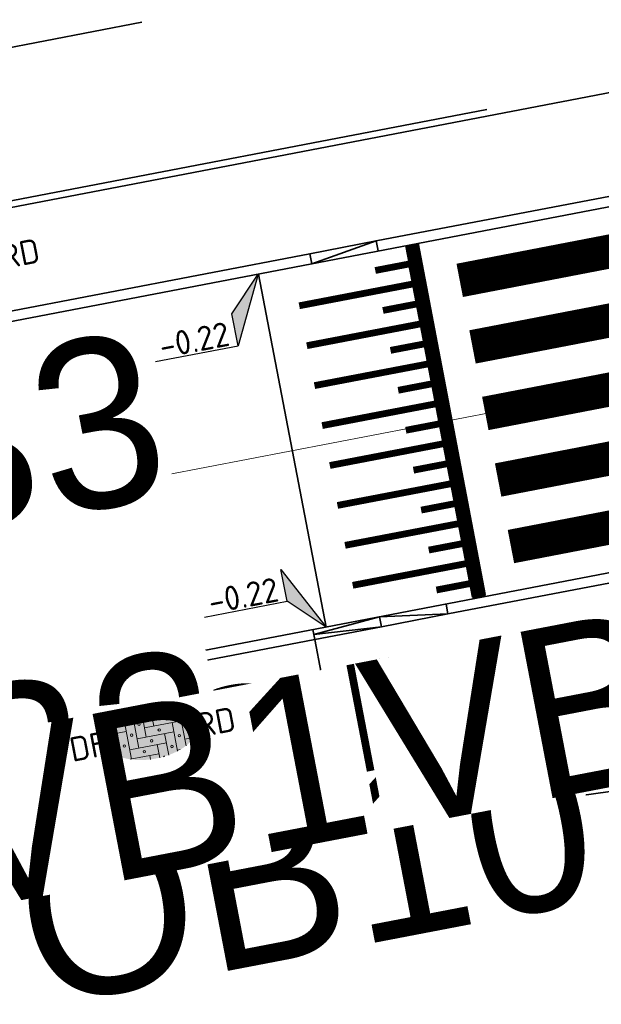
# Model space of a CAD drawing. Header units: metres. Extents: x 0 to 269924, y 0 to 933292.
# Tile 209 of 247: x 135333 to 135341, y 466718 to 466732. Entities that reach past the tile are written whole.
import ezdxf
from ezdxf import colors
from ezdxf.entities.mleader import LeaderData, LeaderLine
from ezdxf.enums import TextEntityAlignment as Align
from ezdxf.math import Vec2, Vec3

# ---------------------------------------------------------------- set-up
doc = ezdxf.new("R2018")
doc.units = ezdxf.units.M
for name, pattern in [('VH-OPSLUITBAND_100X200', [16, 8, -2, 4, -2]), ('VH-OPSLUITBAND_150X250', [24, 16, -2, 4, -2]), ('VH-TROTTOIRBAND_130-150', [15, 5, -2, 2, -2, 2, -2]), ('XX-HIDDEN', [4, 2, -2]), ('XX-PROJECTGRENS', [18, 12, -3, 0, -3])]:
    doc.linetypes.add(name, pattern=pattern)
doc.layers.add('MTD-nw-markering vop', color=7, linetype='Continuous')
doc.layers.add('N-WE-GR-GRAS-S', color=7, linetype='Continuous', lineweight=18, true_color=0x00a500)
for name, color, linetype, lineweight in [('N-WE-KG-GRENS_PROJECT-G', 7, 'XX-PROJECTGRENS', 35), ('N-WE-VH-DREMPEL-G', 30, 'Continuous', 35), ('N-WE-VH-KANTOPSLUITING-T18', 10, 'Continuous', 18), ('N-WE-VH-KANTOPSLUITING_OPSLUITBAND_100X200-G', 150, 'VH-OPSLUITBAND_100X200', 35), ('N-WE-VH-KANTOPSLUITING_OPSLUITBAND_150X250-G', 150, 'VH-OPSLUITBAND_150X250', 35), ('N-WE-VH-KANTOPSLUITING_TROTTOIRBAND_130 150-G', 210, 'VH-TROTTOIRBAND_130-150', 35), ('N-WE-VH-KANTOPSLUITING_VERLOOPBAND-T18', 10, 'Continuous', 18), ('N-WE-VH-KANTOPSLUITING_VOORKANTBAND-G', 50, 'Continuous', 35), ('N-WE-VH-MATERIAALGRENS-G', 7, 'XX-HIDDEN', 35), ('N-WE-VH-VERHARDING-T18', 10, 'Continuous', 18), ('N-WE-VH-VERHARDING_STRAATBAKSTEEN-S', 7, 'Continuous', 18), ('N-WE-VW-MARKERING_DWARS-G', 7, 'Continuous', 35), ('T10_Doorgang', 8, 'DOORGANG', 25), ('X-XX-AL-HOOGTELABEL-S', 7, 'Continuous', 25)]:
    doc.layers.add(name, color=color, linetype=linetype, lineweight=lineweight)
doc.layers.add('X-XX-AL-HULPLIJN-G', color=30, linetype='Continuous', lineweight=18, plot=False)
doc.styles.add('NLCS-ISO', font='NLCS-ISO.ttf')
doc.styles.add('NLCS-ISO-M200-T18', font='NLCS-ISO.ttf', dxfattribs={"height": 0.36})
doc.styles.get("Standard").update_dxf_attribs({"font": 'romand.shx'})
doc.linetypes.add('DOORGANG', pattern='A,2,-2,[15,fgm.shx,S=1,R=0,X=0,Y=0],-4', length=8)

# ---------------------------------------------------------------- blocks, each defined once
blk = doc.blocks.new('*U233')
for p, q in [((-2.372, -2.597), (0, 0)), ((0, 0), (-2.288, -4.996)), ((-2.288, -4.996), (-2.372, -2.597)), ((-8.488, -5.212), (-2.288, -4.996))]:
    blk.add_line(p, q)
blk.add_solid([(-2.372, -2.597), (0, 0), (-2.288, -4.996)])
at = {"style": 'NLCS-ISO'}
blk.add_attdef('...', text='', height=1.8, rotation=1.99624, dxfattribs=at).set_placement((-5.373, -5.523), align=Align.BOTTOM_CENTER)
blk = doc.blocks.new('*U239')
for p, q in [((-2.51, 2.357), (-2.559, 4.757)), ((-2.559, 4.757), (0, 0)), ((-8.712, 2.229), (-2.51, 2.357)), ((0, 0), (-2.51, 2.357))]:
    blk.add_line(p, q)
blk.add_solid([(-2.559, 4.757), (0, 0), (-2.51, 2.357)])
at = {"style": 'NLCS-ISO'}
blk.add_attdef('...', text='', height=1.8, rotation=1.17977, dxfattribs=at).set_placement((-5.602, 1.873), align=Align.BOTTOM_CENTER)
blk = doc.blocks.new('*U205')
at = {"lineweight": 30, "flags": 106}
blk.add_attdef('OB', text='', height=0.36, dxfattribs=at).set_placement((0, 0.1), align=Align.BOTTOM_CENTER)
blk = doc.blocks.new('*U534')
at = {"lineweight": 30, "flags": 106}
blk.add_attdef('OB', text='', height=0.36, dxfattribs=at).set_placement((0, 0.1), align=Align.BOTTOM_CENTER)
blk = doc.blocks.new('SVH-SBS_DIKFORMAAT_ELLEBOOG_KL-SO')
h = blk.add_hatch(color=254)
edge = h.paths.add_edge_path()
edge.add_ellipse((1.092, 0.124), major_axis=(3.395, 0), ratio=0.533267, start_angle=0, end_angle=360)
for p, q in [((0, 1.839), (0, -0.69)), ((0.69, 1.922), (0.69, 0)), ((1.38, 1.928), (1.38, 0.69)), ((2.07, 1.858), (2.07, 1.38)), ((-1.354, 1.38), (0, 1.38)), ((-0.69, 1.38), (-0.69, -1.38)), ((1.38, 1.38), (3.537, 1.38)), ((3.45, 1.38), (3.45, -1.178)), ((4.14, 0.921), (4.14, -0.672)), ((-2.295, 0), (-1.38, 0)), ((-2.133, 0.69), (-0.69, 0.69)), ((-1.38, 0.69), (-1.38, -1.117)), ((0, 0), (2.76, 0)), ((0.69, 0.69), (3.45, 0.69)), ((2.76, 0.69), (2.76, -1.452)), ((4.14, 0), (4.478, 0)), ((-2.07, 0), (-2.07, -0.535)), ((-0.69, -0.69), (2.07, -0.69)), ((1.38, -0.69), (1.38, -1.679)), ((2.07, 0), (2.07, -1.609)), ((3.45, -0.69), (4.124, -0.69)), ((-0.797, -1.38), (1.38, -1.38)), ((0.69, -1.38), (0.69, -1.673)), ((2.76, -1.38), (2.98, -1.38))]:
    blk.add_line(p, q)
for centre in [(1.035, 1.725), (0.345, 1.035), (2.415, 1.035), (-0.345, 0.345), (1.725, 0.345), (3.795, 0.345), (-1.035, -0.345), (1.035, -0.345), (3.105, -0.345), (0.345, -1.035), (2.415, -1.035)]:
    blk.add_circle(centre, 0.0881)
for centre, start, end in [((-1.725, 1.035), 158.91241, 101.19023), ((1.725, -1.725), 59.09113, 132.34328)]:
    blk.add_arc(centre, 0.0881, start, end)
at = {"style": 'NLCS-ISO'}
blk.add_attdef('FORMAAT', text='', height=1.8, dxfattribs=at).set_placement((-2.303, 0.124), align=Align.MIDDLE_RIGHT)
blk.add_attdef('KLEUR', text='', height=1.8, dxfattribs=at).set_placement((4.487, 0.124), align=Align.MIDDLE_LEFT)
at = {"style": 'NLCS-ISO', "flags": 1}
blk.add_attdef('FUNCTIE', text='', height=1.8, dxfattribs=at).set_placement((0.116, -3.585), align=Align.MIDDLE_CENTER)
blk = doc.blocks.new('*U141')
at = {"lineweight": 30, "flags": 106}
blk.add_attdef('OB', text='', height=0.36, dxfattribs=at).set_placement((0, 0.1), align=Align.BOTTOM_CENTER)
blk = doc.blocks.new('SVH-SBS_DIKFORMAAT_HALFST_KL-SO')
h = blk.add_hatch(color=254)
edge = h.paths.add_edge_path()
edge.add_ellipse((0.057, -0.028), major_axis=(3.395, 0), ratio=0.533267, start_angle=0, end_angle=360)
for p, q in [((-1.725, -1.569), (-1.725, 1.513)), ((-1.035, -1.742), (-1.035, 1.686)), ((-0.345, -1.825), (-0.345, 1.77)), ((0.345, -1.832), (0.345, 1.776)), ((1.035, -1.761), (1.035, 1.706)), ((1.725, -1.604), (1.725, 1.549)), ((-2.653, 1.063), (-2.415, 1.063)), ((-2.415, -1.269), (-2.415, 1.213)), ((-1.725, 1.063), (-1.035, 1.063)), ((-0.345, 1.063), (0.345, 1.063)), ((1.035, 1.063), (1.725, 1.063)), ((2.415, -1.33), (2.415, 1.274)), ((2.415, 1.063), (2.766, 1.063)), ((3.105, -0.825), (3.105, 0.769)), ((-3.337, 0.028), (-3.105, 0.028)), ((-3.105, -0.687), (-3.105, 0.632)), ((-2.415, 0.028), (-1.725, 0.028)), ((-1.035, 0.028), (-0.345, 0.028)), ((0.345, 0.028), (1.035, 0.028)), ((1.725, 0.028), (2.415, 0.028)), ((3.105, 0.028), (3.45, 0.028)), ((-2.799, -1.007), (-2.415, -1.007)), ((-1.725, -1.007), (-1.035, -1.007)), ((-0.345, -1.007), (0.345, -1.007)), ((1.035, -1.007), (1.725, -1.007)), ((2.415, -1.007), (2.912, -1.007))]:
    blk.add_line(p, q)
for centre in [(-2.07, 1.035), (-0.69, 1.035), (0.69, 1.035), (2.07, 1.035), (-2.76, 0), (-1.38, 0), (0, 0), (1.38, 0), (2.76, 0), (-2.07, -1.091), (-0.69, -1.091), (0.69, -1.035), (2.07, -1.035)]:
    blk.add_circle(centre, 0.0881)
blk.add_ellipse((0.057, -0.028), major_axis=(3.395, 0), ratio=0.533267)
at = {"style": 'NLCS-ISO'}
blk.add_attdef('FORMAAT', text='', height=1.8, dxfattribs=at).set_placement((-3.338, -0.028), align=Align.MIDDLE_RIGHT)
blk.add_attdef('KLEUR', text='', height=1.8, dxfattribs=at).set_placement((3.452, -0.028), align=Align.MIDDLE_LEFT)
at = {"style": 'NLCS-ISO', "flags": 1}
blk.add_attdef('FUNCTIE', text='', height=1.8, dxfattribs=at).set_placement((0.116, -3.585), align=Align.MIDDLE_CENTER)
blk = doc.blocks.new('SGR-GRAS_01-SO')
at = {"ltscale": 0.1}
for p, q in [((-0.562, 0.919), (-0.509, 0.972)), ((-0.212, 0.998), (-0.269, 1.031)), ((0.073, 0.993), (0.138, 1.031)), ((-1.448, 0.644), (-1.521, 0.664)), ((-1.469, 0.576), (-1.482, 0.65)), ((-1.427, 0.476), (-1.354, 0.496)), ((-1.302, 0.761), (-1.324, 0.774)), ((-1.284, 0.684), (-1.278, 0.759)), ((-1.154, 0.647), (-1.207, 0.7)), ((-0.939, 0.84), (-1.004, 0.878)), ((-0.968, 0.512), (-0.915, 0.565)), ((-0.893, 0.496), (-0.965, 0.515)), ((-0.892, 0.812), (-0.817, 0.812)), ((-0.873, 0.655), (-0.886, 0.729)), ((-0.871, 0.625), (-0.799, 0.644)), ((-0.804, 0.474), (-0.869, 0.511)), ((-0.73, 0.647), (-0.783, 0.7)), ((-0.689, 0.607), (-0.682, 0.682)), ((-0.576, 0.919), (-0.64, 0.957)), ((-0.441, 0.553), (-0.506, 0.59)), ((-0.427, 0.785), (-0.499, 0.804)), ((-0.425, 0.706), (-0.36, 0.743)), ((-0.305, 0.647), (-0.358, 0.7)), ((-0.317, 0.812), (-0.242, 0.812)), ((-0.316, 0.774), (-0.244, 0.793)), ((-0.278, 0.735), (-0.291, 0.809)), ((-0.078, 0.632), (-0.143, 0.669)), ((-0.093, 0.53), (-0.087, 0.604)), ((-0.002, 0.47), (0.071, 0.489)), ((0.128, 0.636), (0.056, 0.656)), ((0.119, 0.647), (0.066, 0.7)), ((0.286, 0.711), (0.221, 0.748)), ((0.239, 0.923), (0.312, 0.942)), ((0.258, 0.812), (0.333, 0.812)), ((0.317, 0.814), (0.304, 0.888)), ((0.322, 0.565), (0.375, 0.618)), ((0.429, 0.477), (0.494, 0.514)), ((0.543, 0.647), (0.49, 0.7)), ((0.502, 0.452), (0.509, 0.527)), ((0.594, 0.925), (0.522, 0.945)), ((0.554, 0.619), (0.626, 0.638)), ((0.649, 0.79), (0.584, 0.827)), ((0.684, 0.487), (0.611, 0.507)), ((0.833, 0.812), (0.908, 0.812)), ((0.912, 0.894), (0.907, 0.925)), ((0.967, 0.647), (0.914, 0.7)), ((0.927, 0.764), (0.992, 0.802)), ((1.012, 0.869), (0.947, 0.906)), ((1.15, 0.777), (1.077, 0.796)), ((1.147, 0.502), (1.082, 0.54)), ((1.109, 0.767), (1.182, 0.787)), ((1.392, 0.647), (1.339, 0.7)), ((1.51, 0.581), (1.445, 0.619)), ((-1.964, -0.07), (-1.977, 0.004)), ((-1.93, 0.188), (-1.925, 0.244)), ((-1.893, 0.237), (-1.921, 0.253)), ((-1.668, 0.023), (-1.595, 0.043)), ((-1.596, 0.241), (-1.649, 0.294)), ((-1.53, 0.316), (-1.595, 0.353)), ((-1.517, 0.187), (-1.442, 0.187)), ((-1.358, 0.206), (-1.431, 0.226)), ((-1.421, 0.131), (-1.356, 0.168)), ((-1.369, 0.009), (-1.382, 0.083)), ((-1.375, 0.106), (-1.322, 0.159)), ((-1.334, 0.111), (-1.328, 0.186)), ((-1.167, 0.395), (-1.232, 0.432)), ((-1.172, 0.241), (-1.225, 0.294)), ((-1.112, 0.172), (-1.04, 0.192)), ((-1.032, 0.028), (-1.097, 0.066)), ((-0.942, 0.187), (-0.867, 0.187)), ((-0.923, 0.418), (-0.858, 0.456)), ((-0.803, 0.057), (-0.875, 0.077)), ((-0.747, 0.241), (-0.8, 0.294)), ((-0.773, 0.089), (-0.786, 0.163)), ((-0.739, 0.034), (-0.732, 0.109)), ((-0.669, 0.107), (-0.734, 0.145)), ((-0.557, 0.321), (-0.485, 0.34)), ((-0.337, 0.347), (-0.41, 0.366)), ((-0.323, 0.241), (-0.376, 0.294)), ((-0.306, 0.186), (-0.371, 0.224)), ((-0.367, 0.187), (-0.292, 0.187)), ((-0.243, 0.017), (-0.17, 0.036)), ((-0.178, 0.169), (-0.191, 0.242)), ((-0.143, -0.043), (-0.137, 0.032)), ((-0.085, 0.159), (-0.032, 0.212)), ((-0.069, 0.189), (-0.004, 0.227)), ((0.057, 0.265), (-0.008, 0.303)), ((0.101, 0.241), (0.048, 0.294)), ((0.218, 0.198), (0.146, 0.217)), ((0.208, 0.187), (0.283, 0.187)), ((0.313, 0.166), (0.385, 0.185)), ((0.42, 0.344), (0.355, 0.382)), ((0.417, 0.248), (0.404, 0.322)), ((0.526, 0.241), (0.472, 0.294)), ((0.555, -0.022), (0.49, 0.015)), ((0.774, 0.049), (0.701, 0.069)), ((0.784, 0.423), (0.719, 0.461)), ((0.783, 0.187), (0.858, 0.187)), ((0.918, 0.057), (0.853, 0.094)), ((0.868, 0.315), (0.941, 0.334)), ((0.95, 0.241), (0.897, 0.294)), ((1.012, 0.328), (0.999, 0.402)), ((1.098, 0.375), (1.104, 0.45)), ((1.239, 0.338), (1.167, 0.358)), ((1.183, 0.011), (1.255, 0.03)), ((1.206, 0.212), (1.259, 0.265)), ((1.282, 0.136), (1.217, 0.173)), ((1.283, 0.248), (1.348, 0.286)), ((1.374, 0.241), (1.321, 0.294)), ((1.358, 0.187), (1.433, 0.187)), ((1.424, 0.463), (1.496, 0.483)), ((1.645, 0.215), (1.58, 0.252)), ((1.607, 0.407), (1.594, 0.481)), ((1.693, 0.298), (1.7, 0.373)), ((1.795, 0.19), (1.722, 0.209)), ((1.738, 0.159), (1.81, 0.179)), ((1.798, 0.241), (1.745, 0.294)), ((1.933, 0.187), (1.948, 0.187)), ((-1.918, -0.157), (-1.854, -0.119)), ((-1.824, -0.083), (-1.897, -0.064)), ((-1.759, -0.13), (-1.823, -0.092)), ((-1.782, -0.301), (-1.729, -0.248)), ((-1.624, -0.496), (-1.689, -0.459)), ((-1.613, -0.166), (-1.667, -0.113)), ((-1.567, -0.438), (-1.492, -0.438)), ((-1.395, -0.051), (-1.46, -0.013)), ((-1.385, -0.462), (-1.378, -0.387)), ((-1.353, -0.281), (-1.281, -0.261)), ((-1.269, -0.232), (-1.341, -0.212)), ((-1.261, -0.417), (-1.326, -0.38)), ((-1.269, -0.557), (-1.282, -0.483)), ((-1.189, -0.166), (-1.242, -0.113)), ((-1.065, -0.386), (-1, -0.348)), ((-0.992, -0.438), (-0.917, -0.438)), ((-0.897, -0.338), (-0.962, -0.301)), ((-0.765, -0.166), (-0.818, -0.113)), ((-0.798, -0.132), (-0.726, -0.112)), ((-0.789, -0.539), (-0.782, -0.464)), ((-0.713, -0.381), (-0.786, -0.361)), ((-0.674, -0.477), (-0.687, -0.403)), ((-0.534, -0.259), (-0.599, -0.222)), ((-0.567, -0.098), (-0.502, -0.061)), ((-0.491, -0.248), (-0.438, -0.195)), ((-0.484, -0.436), (-0.411, -0.416)), ((-0.417, -0.438), (-0.342, -0.438)), ((-0.341, -0.166), (-0.394, -0.113)), ((-0.248, -0.091), (-0.32, -0.072)), ((-0.171, -0.18), (-0.236, -0.143)), ((-0.078, -0.398), (-0.091, -0.324)), ((0.084, -0.166), (0.031, -0.113)), ((0.072, -0.287), (0.144, -0.268)), ((0.192, -0.101), (0.127, -0.064)), ((0.158, -0.438), (0.233, -0.438)), ((0.308, -0.24), (0.235, -0.221)), ((0.327, -0.468), (0.262, -0.43)), ((0.287, -0.327), (0.352, -0.289)), ((0.452, -0.12), (0.459, -0.046)), ((0.508, -0.166), (0.455, -0.113)), ((0.517, -0.318), (0.504, -0.244)), ((0.69, -0.389), (0.625, -0.351)), ((0.627, -0.138), (0.7, -0.119)), ((0.733, -0.438), (0.808, -0.438)), ((0.785, -0.039), (0.85, -0.002)), ((0.863, -0.389), (0.791, -0.37)), ((0.799, -0.195), (0.852, -0.142)), ((0.932, -0.166), (0.879, -0.113)), ((0.942, -0.442), (1.014, -0.423)), ((1.053, -0.31), (0.988, -0.272)), ((1.048, -0.198), (1.054, -0.123)), ((1.112, -0.239), (1.099, -0.165)), ((1.329, -0.1), (1.256, -0.08)), ((1.356, -0.166), (1.303, -0.113)), ((1.308, -0.438), (1.383, -0.438)), ((1.416, -0.231), (1.351, -0.193)), ((1.497, -0.293), (1.569, -0.274)), ((1.639, -0.268), (1.704, -0.231)), ((1.643, -0.275), (1.65, -0.2)), ((1.707, -0.159), (1.694, -0.085)), ((1.779, -0.152), (1.715, -0.114)), ((1.781, -0.166), (1.728, -0.113)), ((1.884, -0.248), (1.812, -0.229)), ((-1.631, -0.572), (-1.684, -0.519)), ((-1.535, -0.657), (-1.498, -0.636)), ((-1.207, -0.572), (-1.26, -0.519)), ((-1.179, -0.67), (-1.252, -0.651)), ((-1.126, -0.784), (-1.191, -0.746)), ((-1.039, -0.585), (-0.967, -0.565)), ((-0.898, -0.654), (-0.845, -0.601)), ((-0.836, -0.943), (-0.853, -0.926)), ((-0.783, -0.572), (-0.836, -0.519)), ((-0.763, -0.705), (-0.828, -0.667)), ((-0.725, -0.889), (-0.652, -0.869)), ((-0.709, -0.902), (-0.644, -0.864)), ((-0.624, -0.819), (-0.696, -0.799)), ((-0.399, -0.626), (-0.464, -0.588)), ((-0.376, -0.979), (-0.429, -0.926)), ((-0.358, -0.572), (-0.411, -0.519)), ((-0.265, -0.992), (-0.33, -0.955)), ((-0.158, -0.529), (-0.23, -0.51)), ((-0.211, -0.614), (-0.146, -0.577)), ((-0.193, -0.616), (-0.187, -0.541)), ((-0.169, -0.74), (-0.097, -0.72)), ((-0.068, -0.968), (-0.141, -0.948)), ((-0.036, -0.547), (-0.101, -0.509)), ((-0.014, -1.008), (0.039, -0.955)), ((0.048, -0.979), (-0.005, -0.926)), ((0.021, -0.964), (0.008, -0.89)), ((0.066, -0.572), (0.013, -0.519)), ((0.099, -0.913), (0.034, -0.876)), ((0.397, -0.678), (0.325, -0.659)), ((0.386, -0.591), (0.459, -0.572)), ((0.393, -0.601), (0.446, -0.548)), ((0.462, -0.834), (0.397, -0.797)), ((0.402, -0.693), (0.409, -0.618)), ((0.472, -0.979), (0.419, -0.926)), ((0.49, -0.572), (0.437, -0.519)), ((0.617, -0.884), (0.604, -0.81)), ((0.643, -0.843), (0.708, -0.806)), ((0.701, -0.895), (0.773, -0.876)), ((0.825, -0.755), (0.76, -0.718)), ((0.856, -0.938), (0.844, -0.926)), ((0.914, -0.572), (0.861, -0.519)), ((0.953, -0.827), (0.88, -0.808)), ((0.998, -0.77), (1.004, -0.696)), ((1.188, -0.676), (1.123, -0.639)), ((1.141, -0.556), (1.206, -0.518)), ((1.212, -0.805), (1.199, -0.731)), ((1.256, -0.746), (1.328, -0.727)), ((1.339, -0.572), (1.286, -0.519)), ((1.419, -0.538), (1.346, -0.518)), ((1.551, -0.597), (1.486, -0.56)), ((1.684, -0.547), (1.736, -0.495)), ((1.713, -0.522), (1.71, -0.519)), ((-0.582, -0.994), (-0.587, -0.97)), ((0.172, -1.037), (0.218, -1.024))]:
    blk.add_line(p, q, dxfattribs=at)
at = {"ltscale": 0.1, "style": 'NLCS-ISO'}
blk.add_attdef('TYPE', text='', height=0.5, dxfattribs=at).set_placement((3.471, -0.016), align=Align.MIDDLE_CENTER)

msp = doc.modelspace()

# ---------------------------------------------------------------- linework, layer by layer
at = {"layer": 'MTD-nw-markering vop', "const_width": 0.5}
for points in [[(135339.275, 466728.302), (135343.203, 466729.059)], [(135339.464, 466727.32), (135343.392, 466728.077)], [(135339.653, 466726.338), (135343.581, 466727.095)], [(135339.842, 466725.356), (135343.77, 466726.113)], [(135340.031, 466724.374), (135343.959, 466725.131)]]:
    msp.add_lwpolyline(points, dxfattribs=at)
at = {"layer": 'N-WE-KG-GRENS_PROJECT-G', "flags": 128}
msp.add_lwpolyline([(133942.152, 466524.013), (133955.533, 466522.507), (133956.145, 466521.626), (133962.811, 466521.355), (133963.543, 466522.67), (133965.054, 466522.563), (133965.551, 466521.193), (133981.5, 466520.334), (133981.565, 466520.896), (133982.028, 466520.86), (133994.134, 466520.33), (133994.151, 466519.671), (134009.067, 466519.478), (134013.911, 466519.512), (134027.732, 466519.636), (134028.693, 466519.554), (134034.796, 466519.611), (134050.86, 466519.659), (134068.501, 466520.152), (134071.254, 466520.237), (134077.26, 466520.692), (134094.041, 466522.635), (134101.385, 466523.282), (134101.428, 466523.91), (134128.995, 466527.092), (134141.938, 466528.627), (134148.421, 466529.392), (134148.476, 466529.087), (134157.108, 466530.24), (134157.762, 466530.339), (134157.953, 466529.076), (134163.706, 466529.946), (134172.69, 466531.055), (134201.838, 466535.069), (134202.197, 466534.878), (134203.304, 466535.042), (134208.161, 466535.722), (134214.682, 466536.673), (134215.15, 466536.846), (134235.766, 466539.754), (134239.587, 466540.449), (134251.117, 466542.218), (134251.536, 466542.09), (134264.479, 466543.833), (134264.487, 466544.317), (134273.56, 466545.641), (134273.608, 466545.287), (134285.679, 466546.863), (134299.118, 466548.971), (134309.192, 466550.345), (134329.805, 466553.659), (134341.526, 466555.206), (134346.97, 466556.112), (134351.977, 466556.025), (134358.949, 466556.887), (134359.186, 466557.313), (134365.426, 466557.917), (134389.225, 466560.758), (134395.395, 466561.519), (134400.633, 466562.019), (134418.638, 466563.907), (134426.404, 466566.343), (134432.472, 466567.14), (134437.532, 466567.422), (134444.848, 466568.25), (134448.277, 466568.388), (134484.594, 466572.762), (134486.539, 466572.966), (134490.599, 466573.546), (134498.499, 466574.536), (134514.318, 466576.701), (134542.397, 466581.367), (134546.702, 466582.122), (134551.593, 466582.441), (134551.871, 466583.179), (134557.906, 466584.406), (134558.276, 466584.115), (134567.36, 466586.004), (134582.717, 466588.715), (134583.108, 466588.972), (134590.444, 466590.398), (134630.038, 466598.271), (134633.264, 466598.923), (134632.087, 466604.993), (134646.051, 466607.537), (134647.414, 466607.429), (134666.972, 466611.405), (134675.342, 466617.463), (134674.819, 466607.593), (134696.995, 466610.537), (134702.172, 466611.327), (134706.525, 466612.071), (134709.085, 466612.323), (134712.087, 466612.776), (134715, 466613.203), (134716.349, 466613.229), (134723.364, 466613.968), (134738.981, 466616.639), (134746.062, 466617.28), (134746.09, 466616.641), (134760.121, 466618.861), (134759.993, 466619.829), (134768.446, 466621.137), (134784.615, 466623.738), (134787.541, 466625.072), (134796.772, 466626.479), (134796.899, 466625.715), (134813.878, 466628.545), (134820.226, 466629.584), (134847.68, 466634.234), (134881.79, 466639.204), (134881.926, 466639.532), (134884.43, 466640.009), (134893.797, 466641.711), (134903.085, 466643.328), (134904.138, 466643.527), (134920.265, 466646.374), (134921.332, 466646.578), (134937.367, 466649.518), (134938.501, 466649.708), (134961.555, 466654.096), (134967.764, 466655.262), (134974.722, 466656.563), (134984.23, 466658.491), (134992.023, 466659.998), (134995.809, 466660.766), (135000.442, 466661.693), (135009.695, 466663.648), (135010.659, 466663.869), (135018.832, 466665.618), (135021.92, 466666.314), (135034.093, 466668.943), (135034.161, 466668.769), (135043.8, 466670.832), (135059.084, 466674.02), (135068.771, 466676.078), (135083.089, 466679.034), (135091.902, 466680.993), (135097.488, 466682.166), (135104.831, 466683.651), (135116.534, 466686.231), (135119.892, 466686.792), (135126.3, 466688.013), (135127.347, 466688.196), (135130.448, 466688.891), (135135.602, 466689.887), (135140.19, 466691.518), (135166.592, 466696.94), (135182.368, 466700.724), (135201.902, 466704.748), (135203.941, 466705.082), (135209.867, 466705.957), (135217.801, 466707.782), (135228.821, 466709.933), (135242.391, 466712.598), (135277.698, 466719.723), (135279.457, 466720.111), (135279.55, 466721.578), (135288.178, 466723.073), (135350.963, 466735.305), (135501.986, 466763.685), (135501.162, 466761.839), (135525.132, 466766.833), (135533.639, 466768.672), (135569.042, 466775.188), (135582.767, 466777.378), (135584.022, 466777.634), (135585.675, 466776.264, 0.01918), (135652.451, 466792.01), (135652.891, 466793.457), (135660.981, 466795.919), (135661.574, 466796.074), (135664.481, 466796.836), (135665.946, 466796.651), (135673.558, 466799.328), (135680.977, 466801.739), (135687.276, 466804.201), (135692.547, 466806.295), (135705.432, 466809.743), (135712.094, 466810.706), (135728.145, 466817.035), (135760.285, 466825.832), (135773.458, 466829.179), (135789.116, 466834.08), (135813.029, 466842.892), (135823.352, 466846.718), (135839.426, 466852.91), (135860.96, 466860.89), (135867.928, 466863.26), (135895.199, 466872.784), (135899.312, 466861.8), (135873.359, 466852.082), (135873.188, 466848.843), (135867.814, 466846.669), (135856.104, 466842.036), (135847.253, 466838.505), (135830.033, 466832.514), (135818.854, 466828.652), (135812.865, 466826.949), (135808.959, 466825.804), (135805.053, 466824.658), (135770.731, 466814.307), (135766.971, 466812.016), (135761.879, 466808.079), (135757.591, 466807.133), (135743.839, 466803.566), (135724.075, 466798.35), (135721.275, 466798.229), (135720.422, 466801.401), (135715.133, 466799.834), (135698.553, 466794.754), (135698.279, 466793.693), (135686.038, 466790.352), (135686.038, 466789.248), (135686.038, 466787.562), (135681.985, 466786.092), (135677.719, 466785.319), (135623.458, 466770.711), (135607.41, 466767.662), (135584.355, 466763.142), (135577.091, 466761.475), (135570.47, 466760.803), (135524.714, 466753.103), (135522.642, 466752.878), (135515.666, 466751.661), (135498.388, 466748.218), (135460.498, 466741.759), (135438.515, 466737.953), (135402.134, 466731.048), (135401.842, 466732.671), (135396.111, 466731.637), (135390.927, 466730.659), (135374.008, 466727.423), (135342.463, 466720.896), (135337.831, 466720.249), (135332.781, 466719.412), (135316.41, 466716.549), (135312.764, 466716.512), (135301.04, 466714.003), (135296.667, 466713.077), (135288.078, 466711.338), (135288.031, 466710.414), (135288.066, 466708.643), (135283.612, 466707.738), (135244.114, 466700.084), (135242.59, 466702.114), (135218.779, 466697.088), (135216.4, 466696.736), (135207.126, 466694.996), (135197.842, 466693.22), (135196.987, 466690.777), (135188.214, 466689.009), (135186.218, 466690.919), (135157.953, 466685.339), (135157.545, 466682.623), (135152.388, 466681.564), (135151.517, 466683.806), (135135.729, 466680.62), (135134.464, 466677.149), (135128.184, 466675.854), (135125.788, 466678.571), (135109.606, 466675.114), (135107.871, 466673.543), (135107.871, 466672.134), (135099.469, 466670.442), (135080.265, 466666.625), (135079.406, 466666.151), (135069.61, 466664.202), (135057.638, 466661.759), (135035.803, 466657.155), (135033.723, 466658.689), (135013.618, 466654.679), (135014.198, 466652.086), (135012.612, 466651.731), (135012.176, 466654.16), (134999.525, 466651.581), (134981.058, 466648.065), (134978.74, 466647.609), (134978.586, 466647.723), (134973.29, 466646.777), (134967.912, 466645.754), (134966.071, 466645.409), (134952.75, 466642.776), (134952.592, 466643.577), (134951.246, 466643.315), (134944.955, 466642.097), (134940.872, 466641.345), (134939.907, 466640.789), (134925.329, 466637.906), (134925.171, 466637.877), (134925.333, 466636.966), (134925.553, 466635.733), (134922.159, 466635.157), (134921.983, 466636.201), (134920.712, 466635.973), (134906.644, 466633.431), (134906.509, 466633.768), (134899.927, 466632.517), (134896.041, 466630.574), (134862.297, 466626.202), (134861.423, 466623.924), (134854.723, 466622.819), (134853.222, 466624.597), (134834.721, 466621.381), (134818.755, 466618.638), (134803.128, 466616.182), (134801.097, 466614.744), (134787.48, 466613.242), (134768.983, 466610.888), (134755.14, 466609.258), (134754.957, 466609.237), (134754.786, 466610.217), (134731.872, 466606.359), (134713.4, 466603.055), (134699.607, 466600.717), (134685.428, 466598.156), (134675.878, 466596.194), (134672.276, 466595.656), (134668.91, 466595.016), (134645.926, 466591.058), (134638.577, 466590.001), (134611.474, 466584.899), (134601.717, 466583.131), (134600.6, 466582.901), (134592.762, 466581.44), (134575.118, 466578.109), (134569.726, 466577.127), (134558.057, 466574.923), (134547.369, 466573.132), (134538.23, 466571.522), (134531.355, 466570.551), (134524.272, 466569.346), (134519.026, 466568.326), (134515.39, 466567.719), (134505.384, 466563.341), (134500.986, 466562.643), (134495.881, 466561.909), (134495.823, 466562.312), (134492.204, 466563.642), (134484.398, 466562.518), (134478.905, 466561.786), (134469.843, 466560.533), (134464.536, 466559.742), (134456.919, 466558.745), (134448.033, 466557.687), (134433.208, 466556.61), (134412.104, 466554.577), (134407.553, 466554.101), (134387.467, 466551.741), (134381.785, 466550.955), (134364.962, 466548.659), (134360.191, 466548.481), (134354.944, 466547.628), (134324.113, 466542.837), (134319.685, 466541.923), (134312.466, 466540.844), (134307.061, 466539.9), (134305.527, 466540.739), (134283.993, 466537.831), (134278.004, 466536.268), (134260.392, 466533.941), (134253.899, 466532.65), (134244.867, 466531.618), (134227.961, 466528.835), (134196.876, 466524.748), (134191.294, 466524.652), (134189.441, 466519.487), (134180.543, 466523.251), (134138.079, 466517.961), (134135.279, 466517.668), (134120.646, 466515.791), (134115.858, 466514.998), (134094.415, 466512.788), (134094.483, 466512.133), (134077.905, 466510.692), (134056.132, 466509.19), (134043.898, 466509.02), (134033.049, 466509.242), (134023.923, 466509.529), (134011.048, 466510.262), (134011.12, 466510.989), (133978.031, 466511.971), (133977.492, 466511.386), (133976.525, 466511.415), (133970.93, 466511.61), (133940.859, 466512.853), (133936.339, 466513.04), (133926.354, 466513.566), (133918.767, 466513.929), (133914.845, 466514.016), (133909.555, 466514.279), (133907.78, 466514.373), (133898.183, 466514.701), (133889.291, 466514.99), (133877.411, 466515.387), (133865.169, 466516.189), (133858.598, 466516.511), (133853.557, 466516.784), (133840.824, 466517.534), (133833.647, 466517.757), (133833.706, 466517.421), (133832.853, 466517.458), (133826.979, 466517.575), (133808.076, 466518.296), (133803.308, 466518.179), (133802.56, 466518.555), (133780.072, 466520.153), (133779.6, 466519.291), (133774.066, 466519.538), (133773.735, 466520.559), (133740.527, 466522.642), (133713.376, 466524.159), (133705.703, 466524.636), (133705.709, 466526.266), (133685.059, 466527.583), (133660.563, 466529.253), (133639.129, 466529.346), (133622.453, 466530.286), (133616.388, 466530.543), (133614.494, 466530.624), (133604.393, 466531.597), (133597.464, 466531.465), (133574.3, 466531.955), (133566.695, 466531.543), (133561.32, 466531.616), (133554.142, 466531.627), (133545.309, 466531.719), (133535.509, 466531.795), (133530.483, 466531.897), (133499.098, 466532.845), (133498.91, 466530.624), (133497.604, 466522.359), (133448.566, 466524.379), (133448.421, 466522.59), (133414.567, 466524.034), (133414.497, 466533.241), (133401.904, 466533.723), (133353.812, 466535.745), (133352.26, 466536.139), (133333.107, 466536.524), (133333.343, 466545.829), (133369.152, 466544.714), (133381.325, 466544.396), (133400.699, 466543.637), (133404.005, 466543.551), (133435.456, 466542.61), (133435.456, 466542.277), (133451.526, 466541.628), (133467.883, 466541.235), (133477.659, 466542.034), (133509.103, 466541.442), (133515.138, 466541.284), (133519.939, 466540.992), (133525.525, 466540.798), (133532.518, 466540.097), (133548.147, 466539.778), (133548.297, 466540.601), (133555.22, 466540.722), (133564.265, 466540.558), (133565.06, 466540.188), (133570.074, 466540.025), (133574.07, 466539.875), (133576.623, 466539.795), (133577.163, 466540.007), (133601.21, 466539.677), (133602.809, 466541.635), (133610.483, 466541.448), (133611.878, 466539.353), (133618.8, 466539.154), (133622.331, 466538.943), (133622.362, 466539.485), (133627.247, 466539.274), (133627.305, 466538.709), (133642.487, 466537.733), (133654.92, 466537.235), (133674.71, 466536.649), (133674.766, 466536.962), (133682.638, 466536.639), (133685.084, 466535.631), (133701.924, 466534.36), (133703.6, 466534.856), (133708.504, 466534.396), (133731.895, 466532.391), (133737.992, 466531.942), (133749.854, 466530.901), (133752.15, 466530.77), (133756.921, 466530.655), (133767.535, 466530.109), (133779.853, 466530.016), (133787.77, 466529.934), (133810.905, 466528.967), (133832.384, 466528.238), (133837.192, 466527.837), (133897.841, 466525.036)], format="xyb", close=True, dxfattribs=at)
at = {"layer": 'N-WE-VH-DREMPEL-G'}
msp.add_lwpolyline([(135336.305, 466728.396), (135337.305, 466723.187)], dxfattribs=at)
at = {"layer": 'N-WE-VH-KANTOPSLUITING_OPSLUITBAND_100X200-G', "flags": 128}
for points in [[(135197.656, 466693.529), (135202.437, 466694.498), (135202.319, 466695.086), (135202.904, 466695.205), (135205.063, 466695.641), (135205.182, 466695.052), (135216.963, 466697.431), (135216.845, 466698.019), (135219.589, 466698.573), (135219.708, 466697.985), (135221.591, 466698.365), (135235.046, 466701.072), (135242.614, 466702.582), (135244.241, 466700.414), (135287.543, 466708.806), (135287.703, 466711.88), (135291.924, 466712.69), (135299.97, 466714.255), (135308.48, 466715.918), (135312.296, 466716.651), (135316.875, 466717.484), (135317.31, 466717.567), (135317.908, 466717.155), (135329.071, 466719.215), (135331.421, 466720.275), (135347.259, 466723.315), (135348.251, 466723.506), (135389.342, 466731.869), (135391.08, 466730.739)], [(135317.979, 466725.032), (135317.677, 466726.603), (135343.341, 466731.529), (135343.642, 466729.957)]]:
    msp.add_lwpolyline(points, dxfattribs=at)
at = {"layer": 'N-WE-VH-KANTOPSLUITING_OPSLUITBAND_150X250-G', "flags": 128}
for points in [[(135344.919, 466730.203), (135338.044, 466728.883)], [(135345.976, 466724.698), (135339.101, 466723.379)], [(135337.137, 466723.002), (135331.802, 466721.978)]]:
    msp.add_lwpolyline(points, dxfattribs=at)
at = {"layer": 'N-WE-VH-KANTOPSLUITING_TROTTOIRBAND_130 150-G'}
for p, q in [((135337.062, 466728.695), (135338.044, 466728.883)), ((135338.119, 466723.19), (135339.101, 466723.379)), ((135337.137, 466723.002), (135338.119, 466723.19))]:
    msp.add_line(p, q, dxfattribs=at)
at = {"layer": 'N-WE-VH-KANTOPSLUITING_TROTTOIRBAND_130 150-G', "flags": 128}
msp.add_lwpolyline([(135337.062, 466728.695), (135328.782, 466727.105)], dxfattribs=at)
at = {"layer": 'N-WE-VH-KANTOPSLUITING_VOORKANTBAND-G'}
for p, q in [((135337.091, 466728.547), (135338.044, 466728.883)), ((135338.044, 466728.883), (135338.073, 466728.736)), ((135337.091, 466728.547), (135337.062, 466728.695)), ((135339.101, 466723.379), (135339.073, 466723.526)), ((135337.123, 466723.075), (135338.091, 466723.338)), ((135338.091, 466723.338), (135339.101, 466723.379)), ((135338.119, 466723.19), (135338.091, 466723.338)), ((135337.137, 466723.002), (135337.109, 466723.149)), ((135338.119, 466723.19), (135337.123, 466723.075))]:
    msp.add_line(p, q, dxfattribs=at)
for points in [[(135203.676, 466696.84), (135220.455, 466700.227), (135270.43, 466710.208), (135284.862, 466713.08), (135290.505, 466714.2), (135291.592, 466714.409), (135299.635, 466715.973), (135308.147, 466717.637), (135311.975, 466718.371), (135314.1, 466718.758), (135314.35, 466718.802), (135314.612, 466718.851), (135316.554, 466719.204), (135346.929, 466725.034), (135347.911, 466725.223), (135396.529, 466735.118)], [(135205.26, 466695.17), (135216.846, 466697.509), (135216.727, 466698.097), (135219.667, 466698.691), (135219.786, 466698.103), (135221.572, 466698.463), (135235.027, 466701.17), (135242.657, 466702.692), (135244.283, 466700.524), (135287.447, 466708.889), (135287.608, 466711.963), (135291.905, 466712.789), (135299.951, 466714.353), (135308.461, 466716.017), (135312.278, 466716.749), (135316.857, 466717.582), (135317.332, 466717.673), (135317.931, 466717.261), (135329.041, 466719.311), (135331.39, 466720.371), (135347.24, 466723.414), (135348.231, 466723.604), (135389.362, 466731.975)], [(135318.989, 466725.073), (135346.911, 466730.432)]]:
    msp.add_lwpolyline(points, dxfattribs=at)
at = {"layer": 'N-WE-VH-KANTOPSLUITING_VOORKANTBAND-G', "flags": 128}
msp.add_lwpolyline([(135318.077, 466725.05), (135317.794, 466726.524), (135343.261, 466731.412), (135343.544, 466729.939)], dxfattribs=at)
at = {"layer": 'N-WE-VH-MATERIAALGRENS-G', "elevation": -0.183}
msp.add_lwpolyline([(135337.419, 466721.529), (135337.137, 466723.002)], dxfattribs=at)
at = {"layer": 'N-WE-VW-MARKERING_DWARS-G'}
for points, const_width in [([(135339.564, 466723.62), (135338.566, 466728.831)], 0.2), ([(135338.029, 466728.448), (135338.52, 466728.542)], 0.1), ([(135336.907, 466727.927), (135338.576, 466728.247)], 0.1), ([(135338.142, 466727.858), (135338.633, 466727.952)], 0.1), ([(135337.019, 466727.338), (135338.689, 466727.658)], 0.1), ([(135338.254, 466727.269), (135338.746, 466727.363)], 0.1), ([(135337.132, 466726.749), (135338.802, 466727.068)], 0.1), ([(135338.367, 466726.68), (135338.858, 466726.774)], 0.1), ([(135337.245, 466726.159), (135338.915, 466726.479)], 0.1), ([(135338.48, 466726.09), (135338.971, 466726.184)], 0.1), ([(135337.358, 466725.57), (135339.028, 466725.89)], 0.1), ([(135338.593, 466725.501), (135339.084, 466725.595)], 0.1), ([(135337.471, 466724.981), (135339.14, 466725.3)], 0.1), ([(135338.706, 466724.912), (135339.197, 466725.006)], 0.1), ([(135337.583, 466724.392), (135339.253, 466724.711)], 0.1), ([(135338.818, 466724.322), (135339.31, 466724.416)], 0.1), ([(135337.696, 466723.802), (135339.366, 466724.122)], 0.1), ([(135338.931, 466723.733), (135339.422, 466723.827)], 0.1)]:
    msp.add_lwpolyline(points, dxfattribs=dict(at, const_width=const_width))
at = {"layer": 'T10_Doorgang'}
msp.add_polyline3d([(135332.932, 466719.55, -0.11), (135337.655, 466720.299, -0.183)], dxfattribs=at)
at = {"layer": 'X-XX-AL-HULPLIJN-G'}
for points in [[(135339.657, 466723.665), (135338.665, 466728.849)], [(135338.52, 466728.542), (135339.461, 466723.628)], [(135099.382, 466678.508), (135105.836, 466679.812), (135108.908, 466680.432), (135124.95, 466683.664), (135144.271, 466687.528), (135147.021, 466688.079), (135167.303, 466692.178), (135179.786, 466694.704), (135191.704, 466697.119), (135203.151, 466699.437), (135219.933, 466702.825), (135269.911, 466712.807), (135284.348, 466715.68), (135289.997, 466716.801), (135291.089, 466717.011), (135299.124, 466718.573), (135307.643, 466720.238), (135311.488, 466720.976), (135313.63, 466721.366), (135313.876, 466721.41), (135314.134, 466721.457), (135316.052, 466721.806), (135347.411, 466727.827)]]:
    msp.add_lwpolyline(points, dxfattribs=at)

# ---------------------------------------------------------------- block references
at = {"layer": 'N-WE-GR-GRAS-S', "xscale": 0.2999999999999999, "yscale": 0.2999999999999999, "zscale": 0.2999999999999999, "rotation": 10}
msp.add_blockref('SGR-GRAS_01-SO', (135339.193, 466721.1), dxfattribs=at)
at = {"layer": 'N-WE-VH-KANTOPSLUITING-T18'}
ref = msp.add_blockref('*U141', (135334.638, 466721.952), dxfattribs=dict(at, rotation=10.86534091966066))
lines = msp.add_mtext('OB15', dxfattribs={"layer": '0', "insert": (135334.619, 466722.05), "char_height": 2.5, "attachment_point": 1, "rotation": 10.8653, "bg_fill": 3, "box_fill_scale": 1, "bg_fill_color": 256, "bg_fill_transparency": 0})
ref.add_attrib('OB', '', (135334.619, 466722.05), dxfattribs={"flags": 36}).embed_mtext(lines)
ref = msp.add_blockref('*U534', (135332.579, 466719.928), dxfattribs=dict(at, rotation=10.86534092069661))
lines = msp.add_mtext('OB10', dxfattribs={"layer": '0', "insert": (135332.56, 466720.026), "char_height": 2.5, "attachment_point": 1, "rotation": 10.8653, "bg_fill": 3, "box_fill_scale": 1, "bg_fill_color": 256, "bg_fill_transparency": 0})
ref.add_attrib('OB', '', (135332.56, 466720.026), dxfattribs={"flags": 62}).embed_mtext(lines)
at = {"layer": 'N-WE-VH-KANTOPSLUITING_VERLOOPBAND-T18'}
ref = msp.add_blockref('*U205', (135328.422, 466726.313), dxfattribs=dict(at, rotation=10.86534092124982))
lines = msp.add_mtext('VB3', dxfattribs={"layer": '0', "insert": (135328.403, 466726.411), "char_height": 2.5, "attachment_point": 1, "rotation": 10.8653, "bg_fill": 3, "box_fill_scale": 1, "bg_fill_color": 256, "bg_fill_transparency": 0})
ref.add_attrib('OB', '', (135328.403, 466726.411), dxfattribs={"flags": 60}).embed_mtext(lines)
ref = msp.add_blockref('*U205', (135337.733, 466722.546, -0.223), dxfattribs=dict(at, rotation=10.86534120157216))
lines = msp.add_mtext('VB1', dxfattribs={"layer": '0', "insert": (135337.715, 466722.644, -0.223), "char_height": 2.5, "attachment_point": 1, "rotation": 10.8653, "bg_fill": 3, "box_fill_scale": 1, "bg_fill_color": 256, "bg_fill_transparency": 0})
ref.add_attrib('OB', '', (135337.715, 466722.644, -0.223), dxfattribs={"flags": 4}).embed_mtext(lines)
ref = msp.add_blockref('*U205', (135329.319, 466721.654), dxfattribs=dict(at, rotation=10.86534092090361))
lines = msp.add_mtext('VB3', dxfattribs={"layer": '0', "insert": (135329.3, 466721.752), "char_height": 2.5, "attachment_point": 1, "rotation": 10.8653, "bg_fill": 3, "box_fill_scale": 1, "bg_fill_color": 256, "bg_fill_transparency": 0})
ref.add_attrib('OB', '', (135329.3, 466721.752)).embed_mtext(lines)
ref = msp.add_blockref('*U205', (135331.417, 466721.334, -0.223), dxfattribs=dict(at, rotation=10.86534120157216))
lines = msp.add_mtext('VB1', dxfattribs={"layer": '0', "insert": (135331.398, 466721.432, -0.223), "char_height": 2.5, "attachment_point": 1, "rotation": 10.8653, "bg_fill": 3, "box_fill_scale": 1, "bg_fill_color": 256, "bg_fill_transparency": 0})
ref.add_attrib('OB', '', (135331.398, 466721.432, -0.223), dxfattribs={"flags": 4}).embed_mtext(lines)
at = {"layer": 'N-WE-VH-VERHARDING_STRAATBAKSTEEN-S', "xscale": 0.2, "yscale": 0.2, "zscale": 0.2}
for name, p, rotation in [('SVH-SBS_DIKFORMAAT_HALFST_KL-SO', (135331.822, 466728.513), 11.04230120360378), ('SVH-SBS_DIKFORMAAT_ELLEBOOG_KL-SO', (135334.514, 466721.536), 10.83926338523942)]:
    msp.add_blockref(name, p, dxfattribs=dict(at, rotation=rotation)).add_auto_attribs({'FORMAAT': 'DF', 'KLEUR': 'RD'})
at = {"layer": 'X-XX-AL-HOOGTELABEL-S'}
for name, p, xscale, yscale, zscale, rotation in [('*U233', (135336.302, 466728.396), 0.2000000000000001, 0.2000000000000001, 0.2000000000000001, 8.86910030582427), ('*U239', (135337.302, 466723.186), 0.2, 0.2, 0.2, 9.685567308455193)]:
    msp.add_blockref(name, p, dxfattribs=dict(at, xscale=xscale, yscale=yscale, zscale=zscale, rotation=rotation)).add_auto_attribs({'...': '-0.22'})

# ---------------------------------------------------------------- leaders
at = {"layer": 'N-WE-VH-VERHARDING-T18'}
ml = msp.add_multileader_mtext('Standard', dxfattribs=at)
ml.set_content('', color=256, style='NLCS-ISO-M200-T18')
ml.set_leader_properties(color=256, linetype='ByLayer', lineweight=-1)
ml.build(insert=Vec2(0, 0))
ml.multileader.update_dxf_attribs({"has_dogleg": 0, "text_left_attachment_type": 5, "text_right_attachment_type": 5, "dogleg_length": 0.36, "arrow_head_size": 0.36})
ctx = ml.context
ctx.base_point, ctx.char_height, ctx.arrow_head_size, ctx.landing_gap_size, ctx.plane_origin = Vec3(135697.392, 466805.766), 0.36, 0.36, 0.18, Vec3(135695.697, 466805.189)
ctx.left_attachment, ctx.right_attachment = 5, 5
notes = []
notes.append((ctx, [(0, (0, 0, 0), (0, 0), (1, 0), 1, [])]))
ctx.mtext.insert, ctx.mtext.rotation, ctx.mtext.flow_direction = Vec3(135697.572, 466806.126), -0.147529, 5
for ctx, leaders in notes:
    for number, flags, end, landing, length, lines in leaders:
        leader = LeaderData()
        leader.index, (leader.has_last_leader_line, leader.has_dogleg_vector, leader.attachment_direction) = number, flags
        leader.last_leader_point, leader.dogleg_vector, leader.dogleg_length = Vec3(end), Vec3(landing), length
        for number, points, colour, breaks in lines:
            line = LeaderLine()
            line.index, line.vertices, line.color, line.breaks = number, Vec3.list(points), colors.encode_raw_color(colour), breaks
            leader.lines.append(line)
        ctx.leaders.append(leader)

doc.saveas('drawing.dxf')
